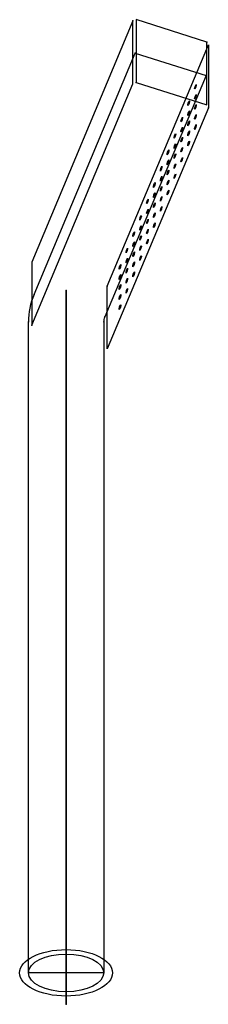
# Model space of a CAD drawing. Header units: centimetres. Extents: x -33 to 5, y -162 to 34.
import ezdxf

# ---------------------------------------------------------------- set-up
doc = ezdxf.new("R2010")
doc.units = ezdxf.units.CM
doc.header["$MEASUREMENT"] = 0
for name, color, linetype in [('!Iguacu-R v7_Sketch1', 7, 'Continuous'), ('!Iguacu-R v7_Sketch2', 7, 'Continuous'), ('!Iguacu-R v7_Sketch3', 7, 'Continuous'), ('!Iguacu-R v7_Sketch4', 7, 'Continuous'), ('!Iguacu-R v7_Sketch5', 7, 'Continuous'), ('!Iguacu-R v7_Sketch6', 7, 'Continuous')]:
    doc.layers.add(name, color=color, linetype=linetype)

# ---------------------------------------------------------------- blocks, each defined once
blk = doc.blocks.new('!Iguacu-Rv7')
at = {"layer": '!Iguacu-R v7_Sketch1'}
for p, q in [((0, 0, 12.5), (0, 149.46, 12.5)), ((0, 149.46, 12.5), (0, 149.46, -12.5)), ((0, 149.46, -12.5), (0, 0, -12.5)), ((0, 0, -12.5), (0, 0, 12.5))]:
    blk.add_line(p, q, dxfattribs=at)
for p in [(0, 149.46, 12.5), (0, 149.46, -12.5), (0, 0), (0, 0, -12.5), (0, 0, 12.5)]:
    blk.add_point(p, dxfattribs=at)
at = {"layer": '!Iguacu-R v7_Sketch2'}
for p, q in [((-6.38, 155.79), (13.78, 211.2)), ((13.78, 211.2), (27.88, 206.07)), ((27.88, 206.07), (7.71, 150.66)), ((-7.5, 0), (-7.5, 149.46)), ((-7.5, 0), (-7.5, 149.46)), ((7.5, 149.46), (7.5, 0)), ((7.5, 0), (-7.5, 0)), ((7.5, 0), (-7.5, 0))]:
    blk.add_line(p, q, dxfattribs=at)
for radius in [18.5, 3.5]:
    blk.add_arc((11, 149.46), radius, 160, 180, dxfattribs=at)
for p in [(13.78, 211.2), (13.78, 211.2), (27.88, 206.07), (-6.38, 155.79), (-7.5, 149.46), (-7.5, 149.46), (7.5, 149.46), (7.71, 150.66), (-7.5, 0), (0, 0), (7.5, 0)]:
    blk.add_point(p, dxfattribs=at)
at = {"layer": '!Iguacu-R v7_Sketch3', "extrusion": (0, 1, 0)}
for radius in [9.25, 7.5]:
    blk.add_circle((0, 0), radius, dxfattribs=at)
at = {"layer": '!Iguacu-R v7_Sketch3'}
for p in [(0, 0), (0, 0, 9.25), (0, 0, -9.25), (0, 0, 7.5)]:
    blk.add_point(p, dxfattribs=at)
at = {"layer": '!Iguacu-R v7_Sketch4'}
for p, q in [((13.31, 211.37, -12.5), (-6.85, 155.96, -12.5)), ((-6.85, 155.96, 12.5), (13.31, 211.37, 12.5)), ((13.31, 211.37, 12.5), (13.31, 211.37, -12.5)), ((-6.85, 155.96, -12.5), (-6.85, 155.96, 12.5))]:
    blk.add_line(p, q, dxfattribs=at)
for p in [(13.31, 211.37, -12.5), (-6.85, 155.96, 12.5)]:
    blk.add_point(p, dxfattribs=at)
at = {"layer": '!Iguacu-R v7_Sketch5'}
for p, q in [((13.95, 211.67, 12.5), (28.05, 206.53, 12.5)), ((28.05, 206.53, -12.5), (13.95, 211.67, -12.5)), ((13.95, 211.67, -12.5), (13.95, 211.67, 12.5)), ((28.05, 206.53, 12.5), (28.05, 206.53, -12.5))]:
    blk.add_line(p, q, dxfattribs=at)
for p in [(13.95, 211.67, 12.5), (28.05, 206.53, -12.5)]:
    blk.add_point(p, dxfattribs=at)
at = {"layer": '!Iguacu-R v7_Sketch6'}
for p, q in [((28.35, 205.89, 12.5), (8.18, 150.49, 12.5)), ((8.18, 150.49, -12.5), (28.35, 205.89, -12.5)), ((28.35, 205.89, -12.5), (28.35, 205.89, 12.5)), ((8.18, 150.49, 12.5), (8.18, 150.49, -12.5))]:
    blk.add_line(p, q, dxfattribs=at)
at = {"layer": '!Iguacu-R v7_Sketch6', "extrusion": (-0.939693, 0.34202, -9.28081e-12)}
for centre in [(-195.67, 8, 43.78), (-195.67, 4, 43.78), (-195.67, 0, 43.78), (-195.67, -4, 43.78), (-195.67, -8, 43.78), (-191.67, 8, 43.78), (-191.67, 4, 43.78), (-191.67, 0, 43.78), (-191.67, -4, 43.78), (-191.67, -8, 43.78), (-187.67, 8, 43.78), (-187.67, 4, 43.78), (-187.67, 0, 43.78), (-187.67, -4, 43.78), (-187.67, -8, 43.78), (-183.67, 8, 43.78), (-183.67, 4, 43.78), (-183.67, 0, 43.78), (-183.67, -4, 43.78), (-183.67, -8, 43.78), (-179.67, 8, 43.78), (-179.67, 4, 43.78), (-179.67, 0, 43.78), (-179.67, -4, 43.78), (-179.67, -8, 43.78), (-175.67, 8, 43.78), (-175.67, 4, 43.78), (-175.67, 0, 43.78), (-175.67, -4, 43.78), (-175.67, -8, 43.78), (-171.67, 8, 43.78), (-171.67, 4, 43.78), (-171.67, 0, 43.78), (-171.67, -4, 43.78), (-171.67, -8, 43.78), (-167.67, 8, 43.78), (-167.67, 4, 43.78), (-167.67, 0, 43.78), (-167.67, -4, 43.78), (-167.67, -8, 43.78), (-163.67, 8, 43.78), (-163.67, 4, 43.78), (-163.67, 0, 43.78), (-163.67, -4, 43.78), (-163.67, -8, 43.78), (-159.67, 8, 43.78), (-159.67, 4, 43.78), (-159.67, 0, 43.78), (-159.67, -4, 43.78), (-159.67, -8, 43.78), (-155.67, 8, 43.78), (-155.67, 4, 43.78), (-155.67, 0, 43.78), (-155.67, -4, 43.78), (-155.67, -8, 43.78), (-151.67, 8, 43.78), (-151.67, 4, 43.78), (-151.67, 0, 43.78), (-151.67, -4, 43.78), (-151.67, -8, 43.78)]:
    blk.add_circle(centre, 0.5, dxfattribs=at)
at = {"layer": '!Iguacu-R v7_Sketch6', "extrusion": (0.939693, -0.34202, 9.28081e-12)}
blk.add_circle((195.67, 8, -43.78), 0.5, dxfattribs=at)
at = {"layer": '!Iguacu-R v7_Sketch6'}
for p in [(28.35, 205.89, 12.5), (8.18, 150.49, -12.5)]:
    blk.add_point(p, dxfattribs=at)

msp = doc.modelspace()

# ---------------------------------------------------------------- block references
at = {"extrusion": (1.50673e-16, -0.5, 0.866025)}
msp.add_blockref('!Iguacu-Rv7', (-23.42, -181.77, -3.73), dxfattribs=at)

doc.saveas('drawing.dxf')
